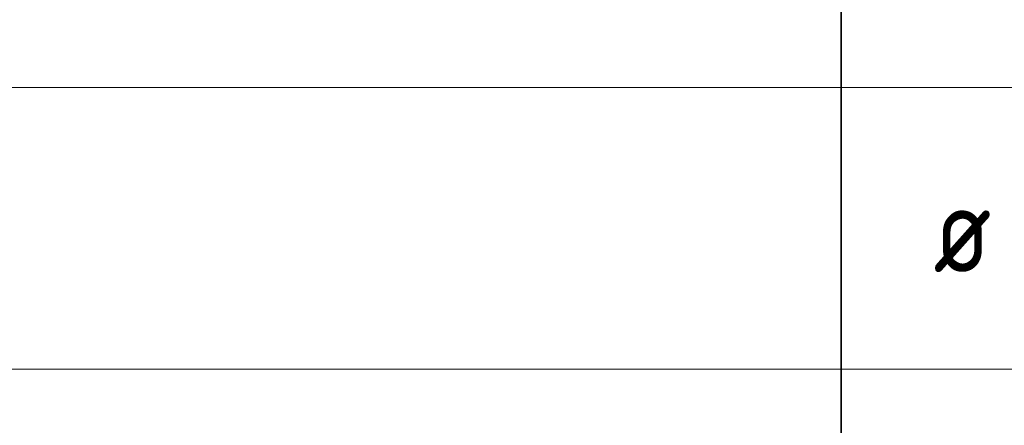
# Model space of a CAD drawing. Header units: metres. Extents: x -38 to 97, y -15 to 21.
# Tile 196 of 256: x 73.09 to 75.88, y 2.71 to 3.86. Entities that reach past the tile are written whole.
import ezdxf

# ---------------------------------------------------------------- set-up
doc = ezdxf.new("R2010")
doc.units = ezdxf.units.M
doc.layers.add('XR$6$Текст_ примечание', color=7, linetype='Continuous', lineweight=13)
doc.styles.add('ISOCPEUR', font='txt')

msp = doc.modelspace()

# ---------------------------------------------------------------- linework, layer by layer
at = {"layer": 'XR$6$Текст_ примечание', "color": 7, "linetype": 'Continuous', "lineweight": 35, "transparency": 33554687}
for p, q in [((75.4198, 4.4717), (75.4198, 3.6717)), ((75.4198, 3.6717), (75.4198, 2.8717)), ((75.4198, 2.8717), (75.4198, 2.0717))]:
    msp.add_line(p, q, dxfattribs=at)
at = {"layer": 'XR$6$Текст_ примечание', "color": 7, "linetype": 'Continuous', "lineweight": 13, "transparency": 33554687}
for p, q in [((86.4198, 3.6717), (67.9198, 3.6717)), ((86.4198, 2.8717), (67.9198, 2.8717))]:
    msp.add_line(p, q, dxfattribs=at)

# ---------------------------------------------------------------- texts
at = {"layer": 'XR$6$Текст_ примечание', "color": 7, "linetype": 'Continuous', "lineweight": 35, "transparency": 33554687, "insert": (75.6817, 3.1467), "char_height": 0.25, "width": 0.327205, "attachment_point": 7, "style": 'ISOCPEUR'}
msp.add_mtext('\\W0.82;ø', dxfattribs=at)

doc.saveas('drawing.dxf')
